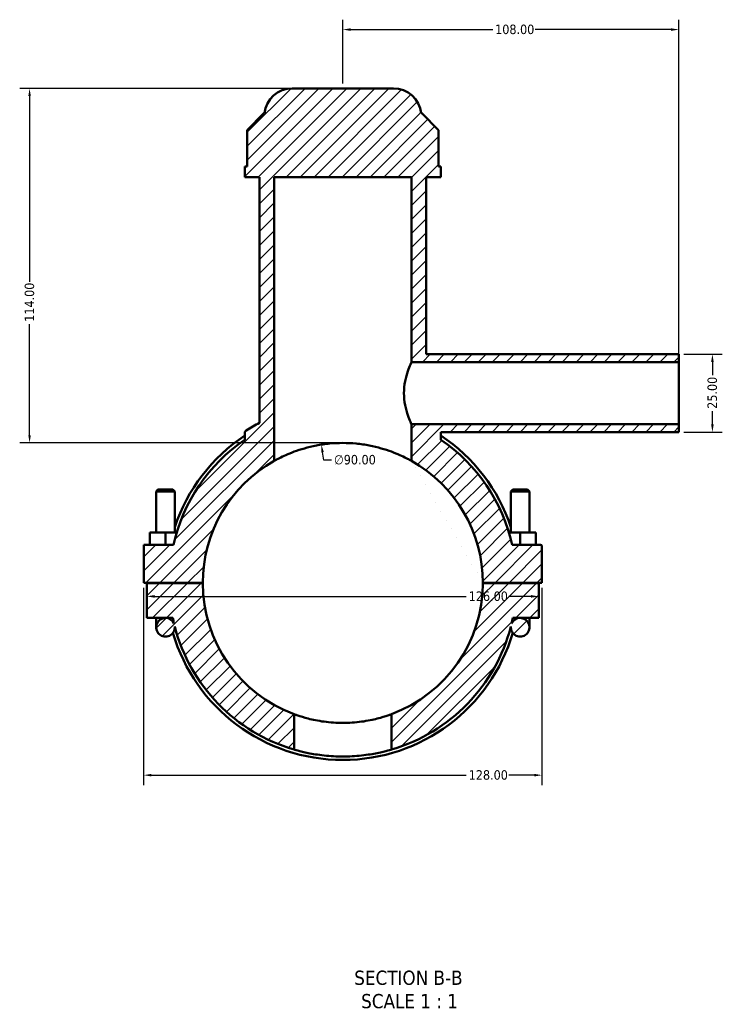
# Model space of a CAD drawing. Header units: millimetres. Extents: x 0 to 898, y -421 to 952.
# Tile 1 of 7: x 289 to 514, y -421 to -105. Entities that reach past the tile are written whole.
import ezdxf

# ---------------------------------------------------------------- set-up
doc = ezdxf.new("R2010")
doc.units = ezdxf.units.MM
for name, color, linetype, lineweight in [('Dimension (ANSI)', 7, 'Continuous', 25), ('Hatch (ANSI)', 7, 'Continuous', 18), ('Symbol (ANSI)', 7, 'Continuous', 25), ('Visible (ANSI)', 7, 'Continuous', 50)]:
    doc.layers.add(name, color=color, linetype=linetype, lineweight=lineweight)
doc.styles.add('Label Text (ANSI)', font='tahoma.ttf')
doc.styles.add('Note Text (ANSI)', font='tahoma.ttf')
doc.dimstyles.new('Default - mm (ANSI)', dxfattribs={"dimtxt": 3.048, "dimasz": 2.5, "dimexe": 3.175, "dimexo": 1.6002, "dimgap": 0.8, "dimtad": 0, "dimtoh": 1, "dimrnd": 1e-08, "dimzin": 4, "dimdsep": 46, "dimtxsty": 'Note Text (ANSI)', "dimcen": 0.09, "dimdle": 10, "dimclrd": 256, "dimclre": 256, "dimclrt": 230, "dimadec": 1, "dimazin": 1, "dimtfac": 1, "dimtofl": 0, "dimtmove": 0, "dimatfit": 3, "dimfxl": 1, "dimtolj": 1, "dimtzin": 4, "dimlwd": -1, "dimlwe": -1, "dimarcsym": 0})

# ---------------------------------------------------------------- blocks, each defined once
blk = doc.blocks.new('*D7')
at = {"layer": 'Defpoints', "color": 0, "transparency": 16777216}
for p in [(385.63, -241.54), (399.43, -330.47)]:
    blk.add_point(p, dxfattribs=at)
at = {"layer": 'Dimension (ANSI)', "transparency": 16777216}
for p, q in [((386.4, -246.48), (386.01, -244.01)), ((388.9, -246.48), (386.4, -246.48))]:
    blk.add_line(p, q, dxfattribs=at)
blk.add_solid([(386.43, -243.94), (385.6, -244.07), (385.63, -241.54)], dxfattribs=at)
at = {"layer": 'Dimension (ANSI)', "color": 230, "true_color": 0xff0080, "transparency": 16777216, "insert": (389.7, -244.84), "char_height": 3.048, "attachment_point": 1, "style": 'Note Text (ANSI)'}
blk.add_mtext('\\A1;∅90.00', dxfattribs=at)
blk = doc.blocks.new('*D9')
at = {"layer": 'Defpoints', "color": 0, "transparency": 16777216}
for p in [(376.27, -127), (291.87, -241), (392.53, -241)]:
    blk.add_point(p, dxfattribs=at)
at = {"layer": 'Dimension (ANSI)', "transparency": 16777216}
for p, q in [((374.67, -127), (288.69, -127)), ((291.87, -129.5), (291.87, -189.16)), ((291.87, -238.5), (291.87, -202.84)), ((390.93, -241), (288.69, -241))]:
    blk.add_line(p, q, dxfattribs=at)
for points in [[(291.45, -129.5), (292.28, -129.5), (291.87, -127)], [(291.45, -238.5), (292.28, -238.5), (291.87, -241)]]:
    blk.add_solid(points, dxfattribs=at)
at = {"layer": 'Dimension (ANSI)', "color": 230, "true_color": 0xff0080, "transparency": 16777216, "insert": (290.28, -202.04), "char_height": 3.048, "attachment_point": 1, "rotation": 90, "style": 'Note Text (ANSI)'}
blk.add_mtext('\\A1;114.00', dxfattribs=at)
blk = doc.blocks.new('*D10')
at = {"layer": 'Defpoints', "color": 0, "transparency": 16777216}
for p in [(500.53, -212.5), (500.53, -237.5), (511.31, -237.5)]:
    blk.add_point(p, dxfattribs=at)
at = {"layer": 'Dimension (ANSI)', "transparency": 16777216}
for p, q in [((502.13, -212.5), (514.49, -212.5)), ((511.31, -215), (511.31, -219.19)), ((511.31, -235), (511.31, -230.82)), ((502.13, -237.5), (514.49, -237.5))]:
    blk.add_line(p, q, dxfattribs=at)
for points in [[(510.89, -215), (511.73, -215), (511.31, -212.5)], [(510.89, -235), (511.73, -235), (511.31, -237.5)]]:
    blk.add_solid(points, dxfattribs=at)
at = {"layer": 'Dimension (ANSI)', "color": 230, "true_color": 0xff0080, "transparency": 16777216, "insert": (509.72, -230.02), "char_height": 3.048, "attachment_point": 1, "rotation": 90, "style": 'Note Text (ANSI)'}
blk.add_mtext('\\A1;25.00', dxfattribs=at)
blk = doc.blocks.new('*D11')
at = {"layer": 'Defpoints', "color": 0, "transparency": 16777216}
for p in [(500.53, -108.09), (392.53, -127), (500.53, -215)]:
    blk.add_point(p, dxfattribs=at)
at = {"layer": 'Dimension (ANSI)', "transparency": 16777216}
for p, q in [((392.53, -125.4), (392.53, -104.92)), ((500.53, -213.4), (500.53, -104.92)), ((395.03, -108.09), (440.69, -108.09)), ((498.03, -108.09), (454.37, -108.09))]:
    blk.add_line(p, q, dxfattribs=at)
for points in [[(395.03, -107.68), (395.03, -108.51), (392.53, -108.09)], [(498.03, -107.68), (498.03, -108.51), (500.53, -108.09)]]:
    blk.add_solid(points, dxfattribs=at)
at = {"layer": 'Dimension (ANSI)', "color": 230, "true_color": 0xff0080, "transparency": 16777216, "insert": (441.49, -106.5), "char_height": 3.048, "attachment_point": 1, "style": 'Note Text (ANSI)'}
blk.add_mtext('\\A1;108.00', dxfattribs=at)
blk = doc.blocks.new('*D12')
at = {"layer": 'Defpoints', "color": 0, "transparency": 16777216}
for p in [(328.53, -285.95), (456.53, -285.95), (456.53, -347.8)]:
    blk.add_point(p, dxfattribs=at)
at = {"layer": 'Dimension (ANSI)', "transparency": 16777216}
for p, q in [((328.53, -287.55), (328.53, -350.98)), ((456.53, -287.55), (456.53, -350.98)), ((331.03, -347.8), (432.19, -347.8)), ((454.03, -347.8), (445.87, -347.8))]:
    blk.add_line(p, q, dxfattribs=at)
for points in [[(331.03, -347.38), (331.03, -348.22), (328.53, -347.8)], [(454.03, -347.38), (454.03, -348.22), (456.53, -347.8)]]:
    blk.add_solid(points, dxfattribs=at)
at = {"layer": 'Dimension (ANSI)', "color": 230, "true_color": 0xff0080, "transparency": 16777216, "insert": (432.99, -346.21), "char_height": 3.048, "attachment_point": 1, "style": 'Note Text (ANSI)'}
blk.add_mtext('\\A1;128.00', dxfattribs=at)
blk = doc.blocks.new('*D13')
at = {"layer": 'Defpoints', "color": 0, "transparency": 16777216}
for p in [(329.53, -290.33), (455.53, -290.33), (455.53, -290.33)]:
    blk.add_point(p, dxfattribs=at)
at = {"layer": 'Dimension (ANSI)', "transparency": 16777216}
for p, q in [((332.03, -290.33), (432.19, -290.33)), ((453.03, -290.33), (445.87, -290.33))]:
    blk.add_line(p, q, dxfattribs=at)
for points in [[(332.03, -289.91), (332.03, -290.74), (329.53, -290.33)], [(453.03, -289.91), (453.03, -290.74), (455.53, -290.33)]]:
    blk.add_solid(points, dxfattribs=at)
at = {"layer": 'Dimension (ANSI)', "color": 230, "true_color": 0xff0080, "transparency": 16777216, "insert": (432.99, -288.74), "char_height": 3.048, "attachment_point": 1, "style": 'Note Text (ANSI)'}
blk.add_mtext('\\A1;126.00', dxfattribs=at)

msp = doc.modelspace()

# ---------------------------------------------------------------- hatches: boundary and pattern name
at = {"layer": 'Hatch (ANSI)'}
h = msp.add_hatch(dxfattribs=at)
h.set_pattern_fill('ANSI31', color=256, scale=25.4, style=0)
h.set_pattern_definition([(45, (0, 0), (-2.245064, 2.245064), [])])
edge = h.paths.add_edge_path()
edge.add_line((365.756, -155.503), (365.756, -234.517))
edge.add_ellipse((392.531, -286.003), major_axis=(-26.775, 51.486), ratio=1, start_angle=0, end_angle=4.90832)
edge.add_spline(control_points=[(361.449, -236.997), (361.364, -237.051), (361.289, -237.119), (361.163, -237.277), (361.114, -237.366), (361.048, -237.556), (361.031, -237.656), (361.031, -237.757)], knot_values=[-0.0907132, -0.0907132, -0.0907132, -0.0907132, -0.0604754, -0.0604754, -0.0302377, -0.0302377, 0, 0, 0, 0], degree=3, periodic=0)
edge.add_line((361.031, -237.757), (361.031, -239.945))
edge.add_ellipse((392.531, -286.003), major_axis=(-31.5, 46.059), ratio=1, start_angle=0, end_angle=42.94964)
edge.add_line((338.092, -273.753), (328.531, -273.753))
edge.add_line((328.531, -273.753), (328.531, -285.953))
edge.add_line((328.531, -285.953), (347.531, -285.953))
edge.add_ellipse((392.531, -286.003), major_axis=(-45, 0.05), ratio=1, start_angle=299.40424, end_angle=360, ccw=False)
edge.add_line((370.481, -246.776), (370.481, -155.503))
edge.add_line((370.481, -155.503), (414.581, -155.503))
edge.add_line((414.581, -155.503), (414.581, -215.003))
edge.add_line((414.581, -215.003), (500.531, -215.003))
edge.add_line((500.531, -215.003), (500.531, -212.503))
edge.add_line((500.531, -212.503), (419.306, -212.503))
edge.add_line((419.306, -212.503), (419.306, -155.503))
edge.add_line((419.306, -155.503), (424.031, -155.503))
edge.add_line((424.031, -155.503), (424.031, -152.083))
edge.add_line((424.031, -152.083), (423.29, -152.083))
edge.add_line((423.29, -152.083), (423.29, -140.383))
edge.add_line((423.29, -140.383), (417.89, -134.983))
edge.add_line((417.89, -134.983), (417.731, -134.983))
edge.add_ellipse((408.789, -136.003), major_axis=(8.942, 1.02), ratio=1, start_angle=0, end_angle=83.4925)
edge.add_line((408.789, -127.003), (376.273, -127.003))
edge.add_ellipse((376.273, -136.003), major_axis=(0, 9), ratio=1, start_angle=0, end_angle=83.4925)
edge.add_line((367.331, -134.983), (367.173, -134.983))
edge.add_line((367.173, -134.983), (361.773, -140.383))
edge.add_line((361.773, -140.383), (361.773, -152.083))
edge.add_line((361.773, -152.083), (361.031, -152.083))
edge.add_line((361.031, -152.083), (361.031, -155.503))
edge.add_line((361.031, -155.503), (365.756, -155.503))
edge = h.paths.add_edge_path()
edge.add_line((408.211, -328.183), (408.211, -339.555))
edge.add_ellipse((392.531, -286.003), major_axis=(15.68, -53.552), ratio=1, start_angle=0, end_angle=59.1214)
edge.add_ellipse((449.531, -300.253), major_axis=(-2.992, 0.224), ratio=1, start_angle=0, end_angle=274.27553)
edge.add_line((449.531, -297.253), (455.531, -297.253))
edge.add_line((455.531, -297.253), (455.531, -286.053))
edge.add_line((455.531, -286.053), (437.531, -286.053))
edge.add_ellipse((392.531, -286.003), major_axis=(45, -0.05), ratio=1, start_angle=290.45586, end_angle=360, ccw=False)
edge = h.paths.add_edge_path(flags=0)
edge.add_ellipse((449.531, -300.253), major_axis=(0, 3), ratio=1, start_angle=0, end_angle=66.20304)
edge.add_ellipse((392.531, -286.003), major_axis=(54.255, -13.04), ratio=1, start_angle=0, end_angle=1.88271)
edge.add_line((447.185, -297.253), (449.531, -297.253))
edge = h.paths.add_edge_path()
edge.add_ellipse((456.031, -274.253), major_axis=(0.5, 0), ratio=1, start_angle=0, end_angle=90)
edge.add_line((456.031, -273.753), (446.97, -273.753))
edge.add_ellipse((392.531, -286.003), major_axis=(54.439, 12.25), ratio=1, start_angle=0, end_angle=42.94964)
edge.add_line((424.031, -239.945), (424.031, -237.757))
edge.add_spline(control_points=[(424.031, -237.757), (424.031, -237.671), (424.019, -237.586), (423.995, -237.503)], knot_values=[-0.0907216, -0.0907216, -0.0907216, -0.0907216, -0.0649491, -0.0649491, -0.0649491, -0.0649491], degree=3, periodic=0)
edge.add_line((423.995, -237.503), (500.531, -237.503))
edge.add_line((500.531, -237.503), (500.531, -235.003))
edge.add_line((500.531, -235.003), (414.581, -235.003))
edge.add_line((414.581, -235.003), (414.581, -246.776))
edge.add_ellipse((392.531, -286.003), major_axis=(22.05, 39.228), ratio=1, start_angle=299.40424, end_angle=360, ccw=False)
edge.add_line((437.531, -285.953), (456.531, -285.953))
edge.add_line((456.531, -285.953), (456.531, -274.253))
edge = h.paths.add_edge_path()
edge.add_line((347.531, -286.053), (329.531, -286.053))
edge.add_line((329.531, -286.053), (329.531, -297.253))
edge.add_line((329.531, -297.253), (335.531, -297.253))
edge.add_ellipse((335.531, -300.253), major_axis=(0, 3), ratio=1, start_angle=0, end_angle=274.27553)
edge.add_ellipse((392.531, -286.003), major_axis=(-54.008, -14.026), ratio=1, start_angle=0, end_angle=59.1214)
edge.add_line((376.851, -339.555), (376.851, -328.183))
edge.add_ellipse((392.531, -286.003), major_axis=(-15.68, -42.18), ratio=1, start_angle=290.45586, end_angle=360, ccw=False)
edge = h.paths.add_edge_path(flags=0)
edge.add_line((335.531, -297.253), (337.877, -297.253))
edge.add_ellipse((392.531, -286.003), major_axis=(-54.654, -11.25), ratio=1, start_angle=0, end_angle=1.88271)
edge.add_ellipse((335.531, -300.253), major_axis=(2.745, 1.21), ratio=1, start_angle=0, end_angle=66.20304)

# ---------------------------------------------------------------- linework, layer by layer
at = {"layer": 'Visible (ANSI)'}
for p, q in [((408.789, -127.003), (376.273, -127.003)), ((367.173, -134.983), (361.773, -140.383)), ((367.331, -134.983), (367.173, -134.983)), ((417.89, -134.983), (417.731, -134.983)), ((423.29, -140.383), (417.89, -134.983)), ((361.773, -140.383), (361.773, -152.083)), ((423.29, -152.083), (423.29, -140.383)), ((361.773, -152.083), (361.031, -152.083)), ((361.031, -152.083), (361.031, -155.503)), ((424.031, -152.083), (423.29, -152.083)), ((424.031, -155.503), (424.031, -152.083)), ((361.031, -155.503), (365.756, -155.503)), ((365.756, -155.503), (365.756, -234.517)), ((370.481, -246.776), (370.481, -155.503)), ((370.481, -155.503), (414.581, -155.503)), ((414.581, -155.503), (414.581, -215.003)), ((419.306, -212.503), (419.306, -155.503)), ((419.306, -155.503), (424.031, -155.503)), ((414.581, -215.003), (500.531, -215.003)), ((500.531, -212.503), (419.306, -212.503)), ((500.531, -215.003), (500.531, -212.503)), ((500.531, -235.003), (500.531, -215.003)), ((500.531, -235.003), (414.581, -235.003)), ((414.581, -235.003), (414.581, -246.776)), ((500.531, -237.503), (500.531, -235.003)), ((361.031, -237.757), (361.031, -239.945)), ((423.995, -237.503), (500.531, -237.503)), ((424.031, -239.945), (424.031, -237.757)), ((333.131, -255.953), (332.531, -256.553)), ((337.931, -255.953), (333.131, -255.953)), ((337.931, -255.953), (338.531, -256.553)), ((447.131, -255.953), (446.531, -256.553)), ((447.131, -255.953), (451.931, -255.953)), ((451.931, -255.953), (452.531, -256.553)), ((332.531, -256.553), (338.531, -256.553)), ((332.531, -256.553), (332.531, -269.753)), ((338.531, -256.553), (338.531, -269.753)), ((452.531, -256.553), (446.531, -256.553)), ((446.531, -269.753), (446.531, -256.553)), ((452.531, -269.753), (452.531, -256.553)), ((335.531, -269.753), (330.531, -269.753)), ((330.531, -273.753), (330.531, -269.753)), ((335.531, -273.753), (335.531, -269.753)), ((339.15, -269.753), (335.531, -269.753)), ((445.913, -269.753), (449.531, -269.753)), ((449.531, -269.753), (454.531, -269.753)), ((449.531, -273.753), (449.531, -269.753)), ((454.531, -273.753), (454.531, -269.753)), ((338.092, -273.753), (328.531, -273.753)), ((328.531, -273.753), (328.531, -285.953)), ((456.031, -273.753), (446.97, -273.753)), ((456.531, -285.953), (456.531, -274.253)), ((328.531, -285.953), (347.531, -285.953)), ((347.531, -286.053), (329.531, -286.053)), ((329.531, -286.053), (329.531, -297.253)), ((332.531, -285.953), (332.531, -286.053)), ((338.531, -285.953), (338.531, -286.053)), ((437.531, -285.953), (456.531, -285.953)), ((455.531, -286.053), (437.531, -286.053)), ((446.531, -286.053), (446.531, -285.953)), ((452.531, -286.053), (452.531, -285.953)), ((455.531, -297.253), (455.531, -286.053)), ((329.531, -297.253), (335.531, -297.253)), ((332.531, -297.253), (332.531, -300.253)), ((335.531, -297.253), (337.877, -297.253)), ((447.185, -297.253), (449.531, -297.253)), ((449.531, -297.253), (455.531, -297.253)), ((452.531, -300.253), (452.531, -297.253)), ((338.531, -300.253), (338.531, -300.062)), ((446.531, -300.062), (446.531, -300.253)), ((376.851, -339.555), (376.851, -328.183)), ((408.211, -328.183), (408.211, -339.555))]:
    msp.add_line(p, q, dxfattribs=at)
for centre, radius, start, end in [((376.273, -136.003), 9, 90, 173.4925), ((408.789, -136.003), 9, 6.5075, 90), ((392.531, -286.003), 58.032, 117.47641, 122.38473), ((392.531, -286.003), 55.8, 124.3687, 167.31833), ((392.531, -286.003), 56.916, 123.60383, 161.58015), ((392.531, -286.003), 56.916, 18.41985, 56.39617), ((392.531, -286.003), 55.8, 12.68167, 55.6313), ((392.531, -286.003), 45, 119.34058, 179.93634), ((392.531, -286.003), 45, 0.06366, 60.65942), ((456.031, -274.253), 0.5, 0, 90), ((392.531, -286.003), 45, 180.06366, 249.6078), ((392.531, -286.003), 45, 290.3922, 359.93634), ((335.531, -300.253), 3, 90, 4.27553), ((335.531, -300.253), 3, 23.79696, 90), ((392.531, -286.003), 55.8, 191.63129, 193.514), ((449.531, -300.253), 3, 175.72447, 90), ((449.531, -300.253), 3, 90, 156.20304), ((392.531, -286.003), 55.8, 346.486, 348.36871), ((392.531, -286.003), 55.8, 194.55849, 253.67989), ((392.531, -286.003), 55.8, 286.32011, 345.44151), ((392.531, -286.003), 56.916, 196.38542, 343.61458)]:
    msp.add_arc(centre, radius, start, end, dxfattribs=at)
for points, knots in [([(414.581, -215.003), (414.581, -215.003), (414.46, -215.262), (414.024, -216.289), (413.714, -217.055), (413.119, -218.811), (412.794, -219.922), (412.321, -222.379), (412.183, -223.726), (412.183, -225.003)], [4.5943056, 4.5943056, 4.5943056, 4.5943056, 4.976828, 4.976828, 5.3593504, 5.3593504, 5.7425456, 5.7425456, 6.1257408, 6.1257408, 6.1257408, 6.1257408]), ([(412.183, -225.003), (412.183, -226.281), (412.321, -227.628), (412.794, -230.084), (413.119, -231.196), (413.714, -232.951), (414.024, -233.718), (414.46, -234.745), (414.581, -235.003), (414.581, -235.003)], [0, 0, 0, 0, 0.3831952, 0.3831952, 0.7663904, 0.7663904, 1.1489128, 1.1489128, 1.5314352, 1.5314352, 1.5314352, 1.5314352]), ([(361.449, -236.997), (361.364, -237.051), (361.289, -237.119), (361.163, -237.277), (361.114, -237.366), (361.048, -237.556), (361.031, -237.656), (361.031, -237.757)], [-0.090713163, -0.090713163, -0.090713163, -0.090713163, -0.060475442, -0.060475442, -0.030237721, -0.030237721, 0, 0, 0, 0]), ([(414.581, -246.776), (414.581, -246.776), (414.443, -246.697), (413.873, -246.385), (413.441, -246.151), (412.309, -245.578), (411.609, -245.238), (409.999, -244.523), (409.09, -244.148), (407.159, -243.435), (406.068, -243.07), (403.684, -242.39), (402.391, -242.075), (399.681, -241.554), (398.261, -241.346), (395.391, -241.071), (393.941, -241.003), (391.122, -241.003), (389.671, -241.071), (386.801, -241.346), (385.381, -241.554), (382.671, -242.075), (381.378, -242.39), (378.995, -243.07), (377.904, -243.435), (375.973, -244.148), (375.063, -244.523), (373.454, -245.238), (372.753, -245.578), (371.622, -246.151), (371.19, -246.385), (370.619, -246.697), (370.481, -246.776), (370.481, -246.776)], [6.7744824, 6.7744824, 6.7744824, 6.7744824, 7.1984146, 7.1984146, 7.6223468, 7.6223468, 8.0462789, 8.0462789, 8.4702111, 8.4702111, 8.8930892, 8.8930892, 9.3159674, 9.3159674, 9.7388455, 9.7388455, 10.1617237, 10.1617237, 10.5846018, 10.5846018, 11.0074799, 11.0074799, 11.4303581, 11.4303581, 11.8532362, 11.8532362, 12.2771684, 12.2771684, 12.7011005, 12.7011005, 13.1250327, 13.1250327, 13.5489649, 13.5489649, 13.5489649, 13.5489649]), ([(376.851, -328.183), (376.851, -328.183), (376.947, -328.219), (377.348, -328.365), (377.653, -328.475), (378.857, -328.884), (380.061, -329.264), (382.135, -329.792), (382.916, -329.973), (384.62, -330.311), (385.543, -330.468), (387.472, -330.729), (388.481, -330.832), (390.513, -330.97), (391.538, -331.003), (393.524, -331.003), (394.549, -330.97), (396.582, -330.832), (397.59, -330.729), (399.519, -330.468), (400.442, -330.311), (402.146, -329.973), (402.927, -329.792), (405.002, -329.264), (406.206, -328.884), (407.409, -328.475), (407.714, -328.365), (408.115, -328.219), (408.211, -328.183), (408.211, -328.183)], [4.7687576, 4.7687576, 4.7687576, 4.7687576, 5.0668884, 5.0668884, 5.3650192, 5.3650192, 5.9612807, 5.9612807, 6.2592447, 6.2592447, 6.5572086, 6.5572086, 6.8551725, 6.8551725, 7.1531364, 7.1531364, 7.4511004, 7.4511004, 7.7490643, 7.7490643, 8.0470282, 8.0470282, 8.3449922, 8.3449922, 8.9412537, 8.9412537, 9.2393845, 9.2393845, 9.5375153, 9.5375153, 9.5375153, 9.5375153]), ([(408.211, -339.555), (408.211, -339.555), (408.116, -339.583), (407.716, -339.698), (407.412, -339.784), (406.611, -340), (406.112, -340.129), (404.963, -340.404), (404.312, -340.55), (402.926, -340.831), (402.142, -340.976), (400.435, -341.247), (399.512, -341.374), (397.581, -341.583), (396.574, -341.666), (394.544, -341.776), (393.521, -341.803), (391.541, -341.803), (390.519, -341.776), (388.489, -341.666), (387.481, -341.583), (385.551, -341.374), (384.627, -341.247), (382.92, -340.976), (382.137, -340.831), (380.751, -340.55), (380.099, -340.404), (378.95, -340.129), (378.452, -340), (377.65, -339.784), (377.346, -339.698), (376.947, -339.583), (376.851, -339.555), (376.851, -339.555)], [0, 0, 0, 0, 0.2970892, 0.2970892, 0.5941784, 0.5941784, 0.8912676, 0.8912676, 1.1883568, 1.1883568, 1.4853786, 1.4853786, 1.7824004, 1.7824004, 2.0794223, 2.0794223, 2.3764441, 2.3764441, 2.6734659, 2.6734659, 2.9704877, 2.9704877, 3.2675095, 3.2675095, 3.5645313, 3.5645313, 3.8616205, 3.8616205, 4.1587097, 4.1587097, 4.4557989, 4.4557989, 4.7528881, 4.7528881, 4.7528881, 4.7528881])]:
    msp.add_open_spline(points, degree=3, knots=knots, dxfattribs=at)
msp.add_open_spline([(424.031, -237.757), (424.031, -237.671), (424.019, -237.586), (423.995, -237.503)], degree=3, dxfattribs=at)

# ---------------------------------------------------------------- texts
at = {"layer": 'Symbol (ANSI)', "char_height": 4.572, "attachment_point": 7, "style": 'Label Text (ANSI)'}
for s, insert in [('SECTION B-B', (396.203, -415.306)), ('SCALE 1 : 1', (398.426, -422.819))]:
    msp.add_mtext(s, dxfattribs=dict(at, insert=insert))

# ---------------------------------------------------------------- dimensions: what is measured, and where the dimension line sits
at = {"layer": 'Dimension (ANSI)'}
for base, p1, p2, angle, override, picture, middle in [((500.531, -108.094), (392.531, -127.003), (500.531, -215.003), 180, {"dimtoh": 0, "dimdec": 2, "dimtp": 0, "dimtm": 0, "dimtdec": 2, "dimatfit": 1}, '*D11', (447.531, -108.094)), ((291.866, -241.004), (376.273, -127.003), (392.531, -241.004), 90, {"dimtoh": 0, "dimdec": 2, "dimtp": 0, "dimtm": 0, "dimtdec": 2, "dimatfit": 1}, '*D9', (291.866, -196.004)), ((511.311, -237.503), (500.531, -212.503), (500.531, -237.503), 90, {"dimtoh": 0, "dimdec": 2, "dimtp": 0, "dimtm": 0, "dimtdec": 2, "dimatfit": 1}, '*D10', (511.311, -225.003)), ((456.531, -347.801), (328.531, -285.953), (456.531, -285.953), 180, {"dimtoh": 0, "dimdec": 2, "dimtp": 0, "dimtm": 0, "dimtdec": 2, "dimatfit": 1}, '*D12', (439.031, -347.801)), ((455.531, -290.326), (329.531, -290.326), (455.531, -290.326), 180, {"dimtoh": 0, "dimdec": 2, "dimse1": 1, "dimse2": 1, "dimtp": 0, "dimtm": 0, "dimtdec": 2, "dimatfit": 1}, '*D13', (439.031, -290.326))]:
    dim = msp.add_linear_dim(base=base, p1=p1, p2=p2, angle=angle, dimstyle='Default - mm (ANSI)', override=override, dxfattribs=at)
    dim.commit()
    dim.dimension.update_dxf_attribs({"geometry": picture, "text_midpoint": middle, "dimtype": 160})
dim = msp.add_diameter_dim_2p(p1=(399.431, -330.474), p2=(385.631, -241.536), dimstyle='Default - mm (ANSI)', override={"dimtih": 1, "dimdec": 2, "dimlfac": 0.999975, "dimtp": 0, "dimtm": 0, "dimtdec": 2}, dxfattribs=at)
dim.commit()
dim.dimension.update_dxf_attribs({"geometry": '*D7', "text_midpoint": (396.394, -246.477), "dimtype": 163})

doc.saveas('drawing.dxf')
